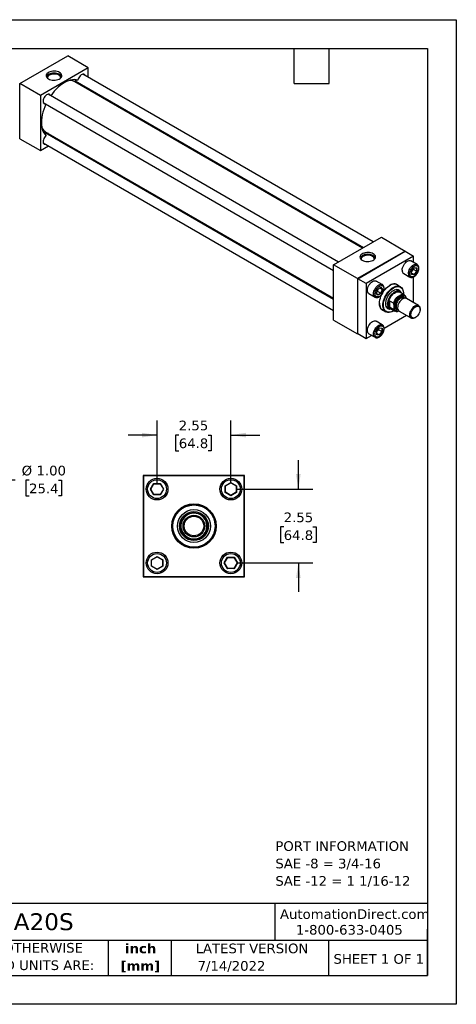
# Model space of a CAD drawing. Header units: inches. Extents: x 0 to 44, y 0 to 34.
# Tile 3 of 3: x 28.9 to 44, y 0 to 34. Entities that reach past the tile are written whole.
import ezdxf

# ---------------------------------------------------------------- set-up
doc = ezdxf.new("R2010")
doc.units = ezdxf.units.IN
doc.header["$LTSCALE"] = 4
doc.header["$MEASUREMENT"] = 0
doc.linetypes.add('SLD-Solid', pattern=[0])
doc.layers.add('DIMENSIONS', color=140, linetype='SLD-Solid', lineweight=25)
doc.layers.add('TEXT', color=140, linetype='SLD-Solid', lineweight=25)
doc.styles.add('SLDTEXTSTYLE0', font='VERDANA.TTF')
doc.styles.add('SLDTEXTSTYLE1', font='VERDANAB.TTF')
doc.dimstyles.new('SLDDIMSTYLE2', dxfattribs={"dimtxt": 0.339844, "dimasz": 0.52, "dimexe": 0, "dimexo": 0.0625, "dimgap": 0.084961, "dimtad": 0, "dimtih": 1, "dimtoh": 1, "dimrnd": 1e-09, "dimzin": 12, "dimdsep": 46, "dimtxsty": 'SLDTEXTSTYLE0', "dimsah": 1, "dimcen": 0.09, "dimadec": 0, "dimazin": 3, "dimtfac": 1, "dimtmove": 0, "dimatfit": 0, "dimfxl": 0, "dimfrac": 2, "dimtolj": 1, "dimtzin": 12, "dimarcsym": 0})
doc.dimstyles.new('SLDDIMSTYLE3', dxfattribs={"dimtxt": 0.339844, "dimasz": 0.52, "dimexe": 0, "dimexo": 0.0625, "dimgap": 0.084961, "dimtad": 0, "dimtih": 1, "dimtoh": 1, "dimrnd": 1e-09, "dimzin": 4, "dimdsep": 46, "dimtxsty": 'SLDTEXTSTYLE0', "dimsah": 1, "dimcen": 0.09, "dimadec": 0, "dimazin": 1, "dimtfac": 1, "dimtmove": 0, "dimatfit": 0, "dimfxl": 0, "dimfrac": 2, "dimtolj": 1, "dimtzin": 12, "dimarcsym": 0})

# ---------------------------------------------------------------- blocks, each defined once
blk = doc.blocks.new('SW_NOTE_0')
at = {"layer": 'TEXT', "color": 0, "char_height": 0.33333, "attachment_point": 1, "style": 'SLDTEXTSTYLE0'}
for s, insert in [('PORT INFORMATION', (0, 0.423)), ('SAE -8 = 3/4-16', (0, -0.179)), ('SAE -12 = 1 1/16-12', (0, -0.78))]:
    blk.add_mtext(s, dxfattribs=dict(at, insert=insert))
blk = doc.blocks.new('SW_NOTE_0_1')
at = {"layer": 'TEXT', "color": 0, "char_height": 0.3333, "attachment_point": 2, "style": 'SLDTEXTSTYLE1'}
for s, insert in [('inch', (0.5, 0.423)), ('[mm]', (0.489, -0.179))]:
    blk.add_mtext(s, dxfattribs=dict(at, insert=insert))
blk = doc.blocks.new('SW_NOTE_0_2')
at = {"layer": 'TEXT', "color": 0, "char_height": 0.33333, "attachment_point": 1, "style": 'SLDTEXTSTYLE0'}
for s, insert in [('UNLESS OTHERWISE ', (0, 0.423)), ('SPECIFIED UNITS ARE:', (0, -0.179))]:
    blk.add_mtext(s, dxfattribs=dict(at, insert=insert))
blk = doc.blocks.new('_D_3')
at = {"layer": 'DIMENSIONS'}
for p, q in [((28.75, 18.098), (27.75, 18.098)), ((27.75, 18.098), (27.75, 17.015)), ((29.235, 18.098), (29.121, 18.098)), ((29.121, 18.098), (29.121, 17.558)), ((30.245, 18.098), (30.359, 18.098)), ((30.359, 18.098), (30.359, 17.558)), ((29.121, 17.558), (29.235, 17.558)), ((30.359, 17.558), (30.245, 17.558)), ((23.165, 17.015), (25.801, 17.015)), ((26.041, 17.015), (28.25, 17.015)), ((23.165, 16.015), (25.801, 16.015)), ((26.041, 16.015), (28.25, 16.015)), ((27.75, 16.015), (27.75, 15.015))]:
    blk.add_line(p, q, dxfattribs=at)
for points in [[(27.75, 17.015), (27.83, 17.535), (27.67, 17.535)], [(27.75, 16.015), (27.67, 15.495), (27.83, 15.495)]]:
    blk.add_solid(points, dxfattribs=at)
at = {"layer": 'DIMENSIONS', "char_height": 0.3333, "attachment_point": 1, "style": 'SLDTEXTSTYLE0'}
for s, insert in [('%%c', (28.978, 18.598)), ('1.00', (29.491, 18.598)), ('25.4', (29.235, 17.981))]:
    blk.add_mtext(s, dxfattribs=dict(at, insert=insert))
blk = doc.blocks.new('_D_6')
at = {"layer": 'DIMENSIONS'}
for p, q in [((33.657, 17.99), (33.657, 20.156)), ((36.207, 17.99), (36.207, 20.156)), ((33.657, 19.656), (32.657, 19.656)), ((34.408, 19.656), (34.294, 19.656)), ((34.294, 19.656), (34.294, 19.116)), ((35.418, 19.656), (35.532, 19.656)), ((35.532, 19.656), (35.532, 19.116)), ((36.207, 19.656), (37.207, 19.656)), ((34.294, 19.116), (34.408, 19.116)), ((35.532, 19.116), (35.418, 19.116))]:
    blk.add_line(p, q, dxfattribs=at)
for points in [[(33.657, 19.656), (33.137, 19.736), (33.137, 19.576)], [(36.207, 19.656), (36.727, 19.576), (36.727, 19.736)]]:
    blk.add_solid(points, dxfattribs=at)
at = {"layer": 'DIMENSIONS', "char_height": 0.3333, "attachment_point": 1, "style": 'SLDTEXTSTYLE0'}
for s, insert in [('2.55', (34.408, 20.155)), ('64.8', (34.408, 19.539))]:
    blk.add_mtext(s, dxfattribs=dict(at, insert=insert))
blk = doc.blocks.new('_D_7')
at = {"layer": 'DIMENSIONS'}
for p, q in [((38.54, 17.79), (38.54, 18.79)), ((36.407, 17.79), (39.04, 17.79)), ((38.035, 16.484), (37.921, 16.484)), ((37.921, 16.484), (37.921, 15.944)), ((39.045, 16.484), (39.159, 16.484)), ((39.159, 16.484), (39.159, 15.944)), ((37.921, 15.944), (38.035, 15.944)), ((39.159, 15.944), (39.045, 15.944)), ((36.407, 15.24), (39.04, 15.24)), ((38.54, 15.24), (38.54, 14.24))]:
    blk.add_line(p, q, dxfattribs=at)
for points in [[(38.54, 17.79), (38.62, 18.31), (38.46, 18.31)], [(38.54, 15.24), (38.46, 14.72), (38.62, 14.72)]]:
    blk.add_solid(points, dxfattribs=at)
at = {"layer": 'DIMENSIONS', "char_height": 0.3333, "attachment_point": 1, "style": 'SLDTEXTSTYLE0'}
for s, insert in [('2.55', (38.035, 16.983)), ('64.8', (38.035, 16.367))]:
    blk.add_mtext(s, dxfattribs=dict(at, insert=insert))

msp = doc.modelspace()

# ---------------------------------------------------------------- linework, layer by layer
at = {"color": 7, "linetype": 'SLD-Solid'}
for p, q in [((0, 34), (44, 34)), ((44, 34), (44, 0)), ((44, 0), (0, 0))]:
    msp.add_line(p, q, dxfattribs=at)
for p, q in [((28.919, 31.794), (30.568, 32.747)), ((31.276, 32.338), (30.568, 32.747)), ((31.276, 32.338), (29.626, 31.386)), ((31.276, 32.014), (31.276, 32.338)), ((41.13, 26.325), (31.092, 32.12)), ((29.626, 31.386), (28.919, 31.794)), ((28.919, 29.889), (28.919, 31.794)), ((40.761, 26.112), (30.818, 31.852)), ((30.828, 31.887), (40.796, 26.133)), ((31.276, 31.588), (31.276, 31.629)), ((29.626, 31.386), (29.626, 29.481)), ((39.928, 25.631), (29.89, 31.426)), ((29.723, 31.137), (39.761, 25.342)), ((39.761, 24.339), (29.793, 30.094)), ((29.818, 30.12), (39.761, 24.38)), ((28.919, 29.889), (29.626, 29.481)), ((29.626, 29.481), (29.907, 29.643)), ((29.723, 29.749), (39.761, 23.954)), ((30.24, 29.835), (30.276, 29.856)), ((39.761, 25.535), (41.411, 26.487)), ((41.411, 26.487), (42.236, 26.011)), ((42.236, 26.011), (40.586, 25.059)), ((40.591, 25.056), (42.231, 26.003)), ((42.231, 26.003), (42.526, 25.833)), ((42.236, 26), (42.236, 26.011)), ((39.761, 23.63), (39.761, 25.535)), ((40.586, 25.059), (39.761, 25.535)), ((42.526, 25.833), (40.885, 24.886)), ((42.644, 25.547), (42.432, 25.67)), ((42.526, 25.615), (42.526, 25.833)), ((42.182, 25.237), (42.394, 25.114)), ((42.45, 25.326), (42.542, 25.44)), ((42.45, 25.202), (42.45, 25.326)), ((42.542, 25.194), (42.45, 25.202)), ((42.452, 25.326), (42.542, 25.438)), ((42.452, 25.206), (42.452, 25.326)), ((42.538, 25.201), (42.452, 25.252)), ((42.538, 25.201), (42.452, 25.209)), ((42.512, 25.401), (42.515, 25.376)), ((42.627, 25.311), (42.515, 25.376)), ((42.627, 25.311), (42.538, 25.201)), ((42.541, 25.437), (42.628, 25.429)), ((42.542, 25.44), (42.634, 25.432)), ((42.634, 25.309), (42.542, 25.194)), ((42.627, 25.429), (42.627, 25.311)), ((42.634, 25.432), (42.634, 25.309)), ((40.586, 25.059), (40.586, 23.153)), ((40.885, 24.886), (40.591, 25.056)), ((40.591, 23.162), (40.591, 25.056)), ((40.885, 24.886), (40.885, 22.992)), ((41.442, 24.853), (41.229, 24.976)), ((41.438, 24.855), (41.442, 24.853)), ((42.067, 24.78), (41.914, 24.869)), ((42.526, 24.227), (42.526, 25.12)), ((40.979, 24.543), (41.192, 24.42)), ((41.234, 24.562), (41.287, 24.699)), ((41.287, 24.486), (41.234, 24.562)), ((41.236, 24.564), (41.287, 24.698)), ((41.286, 24.493), (41.236, 24.565)), ((41.276, 24.617), (41.253, 24.608)), ((41.387, 24.553), (41.276, 24.617)), ((41.387, 24.553), (41.286, 24.494)), ((41.287, 24.699), (41.393, 24.76)), ((41.287, 24.697), (41.391, 24.757)), ((41.393, 24.548), (41.287, 24.486)), ((41.438, 24.684), (41.352, 24.735)), ((41.438, 24.684), (41.387, 24.553)), ((41.388, 24.756), (41.438, 24.684)), ((41.393, 24.76), (41.447, 24.685)), ((41.447, 24.685), (41.393, 24.548)), ((42.028, 24.611), (41.904, 24.683)), ((42.202, 24.498), (42.044, 24.589)), ((42.171, 24.541), (42.171, 24.552)), ((41.662, 24.117), (41.662, 24.248)), ((41.691, 24.295), (41.835, 24.212)), ((41.691, 24.295), (41.691, 24.07)), ((42.185, 24.391), (42.179, 24.394)), ((42.2, 24.382), (42.185, 24.391)), ((42.696, 24.129), (42.273, 24.373)), ((41.414, 24.003), (41.567, 23.915)), ((41.571, 24.105), (41.695, 24.033)), ((41.835, 23.987), (41.691, 24.07)), ((41.721, 24.031), (41.879, 23.939)), ((41.817, 23.94), (41.827, 23.945)), ((41.853, 24.046), (41.853, 24.132)), ((41.963, 24.008), (41.979, 23.999)), ((42.023, 23.94), (42.446, 23.696)), ((42.182, 23.849), (42.394, 23.726)), ((42.748, 23.993), (42.748, 24.015)), ((39.761, 23.63), (40.586, 23.153)), ((41.442, 23.465), (41.229, 23.588)), ((41.503, 23.348), (42.276, 23.794)), ((42.398, 23.724), (42.394, 23.726)), ((42.571, 23.708), (42.59, 23.719)), ((40.586, 23.153), (40.595, 23.159)), ((40.591, 23.162), (40.885, 22.992)), ((40.979, 23.155), (41.192, 23.032)), ((41.248, 23.243), (41.34, 23.358)), ((41.248, 23.12), (41.248, 23.243)), ((41.34, 23.112), (41.248, 23.12)), ((41.25, 23.244), (41.339, 23.356)), ((41.25, 23.124), (41.25, 23.244)), ((41.336, 23.119), (41.25, 23.17)), ((41.336, 23.119), (41.25, 23.127)), ((41.31, 23.319), (41.313, 23.294)), ((41.425, 23.229), (41.313, 23.294)), ((41.425, 23.229), (41.336, 23.119)), ((41.339, 23.355), (41.426, 23.347)), ((41.34, 23.358), (41.432, 23.35)), ((41.432, 23.227), (41.34, 23.112)), ((41.425, 23.347), (41.425, 23.229)), ((41.432, 23.35), (41.432, 23.227)), ((40.885, 22.992), (41.074, 23.1)), ((33.182, 18.265), (33.182, 14.765)), ((36.682, 18.265), (33.182, 18.265)), ((33.192, 18.255), (33.192, 14.775)), ((36.672, 18.255), (33.192, 18.255)), ((36.672, 14.775), (36.672, 18.255)), ((36.682, 14.765), (36.682, 18.265)), ((33.431, 17.79), (33.544, 17.986)), ((33.544, 17.595), (33.431, 17.79)), ((33.431, 17.79), (33.44, 17.79)), ((33.44, 17.79), (33.549, 17.978)), ((33.549, 17.603), (33.44, 17.79)), ((33.544, 17.986), (33.77, 17.986)), ((33.549, 17.978), (33.544, 17.986)), ((33.549, 17.978), (33.765, 17.978)), ((33.77, 17.986), (33.765, 17.978)), ((33.765, 17.978), (33.874, 17.79)), ((33.874, 17.79), (33.765, 17.603)), ((33.77, 17.986), (33.883, 17.79)), ((33.883, 17.79), (33.77, 17.595)), ((33.883, 17.79), (33.874, 17.79)), ((36.011, 17.903), (36.207, 18.016)), ((36.011, 17.677), (36.011, 17.903)), ((36.011, 17.903), (36.019, 17.899)), ((36.011, 17.677), (36.019, 17.682)), ((36.019, 17.899), (36.207, 18.007)), ((36.019, 17.682), (36.019, 17.899)), ((36.207, 17.574), (36.019, 17.682)), ((36.207, 18.016), (36.402, 17.903)), ((36.207, 18.016), (36.207, 18.007)), ((36.207, 18.007), (36.394, 17.899)), ((36.394, 17.682), (36.207, 17.574)), ((36.394, 17.899), (36.402, 17.903)), ((36.394, 17.899), (36.394, 17.682)), ((36.402, 17.677), (36.394, 17.682)), ((36.402, 17.903), (36.402, 17.677)), ((33.544, 17.595), (33.549, 17.603)), ((33.77, 17.595), (33.544, 17.595)), ((33.765, 17.603), (33.549, 17.603)), ((33.77, 17.595), (33.765, 17.603)), ((36.207, 17.564), (36.011, 17.677)), ((36.402, 17.677), (36.207, 17.564)), ((36.207, 17.564), (36.207, 17.574)), ((34.463, 16.395), (34.463, 16.636)), ((34.494, 16.436), (34.494, 16.594)), ((35.369, 16.594), (35.369, 16.436)), ((35.401, 16.636), (35.401, 16.395)), ((33.461, 15.353), (33.657, 15.466)), ((33.461, 15.127), (33.461, 15.353)), ((33.461, 15.353), (33.469, 15.349)), ((33.469, 15.349), (33.657, 15.457)), ((33.469, 15.132), (33.469, 15.349)), ((33.657, 15.466), (33.852, 15.353)), ((33.657, 15.466), (33.657, 15.457)), ((33.657, 15.457), (33.844, 15.349)), ((33.852, 15.353), (33.844, 15.349)), ((33.844, 15.349), (33.844, 15.132)), ((33.852, 15.353), (33.852, 15.127)), ((35.981, 15.24), (36.094, 15.436)), ((35.99, 15.24), (36.099, 15.428)), ((36.094, 15.436), (36.32, 15.436)), ((36.094, 15.436), (36.099, 15.428)), ((36.099, 15.428), (36.315, 15.428)), ((36.32, 15.436), (36.315, 15.428)), ((36.315, 15.428), (36.424, 15.24)), ((36.32, 15.436), (36.433, 15.24)), ((33.469, 15.132), (33.461, 15.127)), ((33.657, 15.014), (33.461, 15.127)), ((33.657, 15.024), (33.469, 15.132)), ((33.844, 15.132), (33.657, 15.024)), ((33.852, 15.127), (33.657, 15.014)), ((33.657, 15.014), (33.657, 15.024)), ((33.852, 15.127), (33.844, 15.132)), ((36.094, 15.045), (35.981, 15.24)), ((35.981, 15.24), (35.99, 15.24)), ((36.099, 15.053), (35.99, 15.24)), ((36.094, 15.045), (36.099, 15.053)), ((36.32, 15.045), (36.094, 15.045)), ((36.315, 15.053), (36.099, 15.053)), ((36.424, 15.24), (36.315, 15.053)), ((36.315, 15.053), (36.32, 15.045)), ((36.433, 15.24), (36.32, 15.045)), ((36.433, 15.24), (36.424, 15.24)), ((33.182, 14.765), (36.682, 14.765)), ((33.192, 14.775), (36.672, 14.775))]:
    msp.add_line(p, q)
at = {"flags": 128}
for points in [[(30.288, 32.177), (30.25, 32.195), (30.206, 32.209), (30.159, 32.218), (30.11, 32.222), (30.06, 32.221), (30.011, 32.214), (29.966, 32.203), (29.924, 32.186), (29.889, 32.166), (29.861, 32.142), (29.841, 32.116), (29.829, 32.088), (29.827, 32.059), (29.834, 32.031), (29.85, 32.003), (29.874, 31.978), (29.906, 31.956), (29.944, 31.938), (29.988, 31.924), (30.035, 31.914), (30.085, 31.91), (30.134, 31.912), (30.183, 31.918), (30.229, 31.93), (30.27, 31.946), (30.305, 31.967), (30.333, 31.99), (30.353, 32.017), (30.365, 32.045), (30.367, 32.073), (30.36, 32.102), (30.344, 32.129), (30.32, 32.154), (30.288, 32.177)], [(30.276, 32.115), (30.237, 32.133), (30.194, 32.147), (30.146, 32.155), (30.097, 32.158), (30.048, 32.155), (30, 32.147), (29.957, 32.133), (29.919, 32.115), (29.887, 32.093), (29.864, 32.068), (29.849, 32.04), (29.845, 32.012), (29.845, 32.01)], [(30.259, 32.086), (30.223, 32.103), (30.182, 32.116), (30.137, 32.123), (30.091, 32.125), (30.045, 32.122), (30.001, 32.113), (29.961, 32.099), (29.927, 32.082), (29.9, 32.06), (29.88, 32.036), (29.87, 32.01), (29.869, 31.983)], [(31.178, 32.07), (31.178, 32.071), (31.165, 32.096), (31.145, 32.113), (31.121, 32.121), (31.093, 32.12), (31.063, 32.11), (31.032, 32.091), (31.002, 32.064), (30.975, 32.031), (30.952, 31.994), (30.935, 31.955), (30.923, 31.915)], [(30.923, 31.915), (30.863, 31.927), (30.8, 31.931), (30.734, 31.926), (30.665, 31.913), (30.595, 31.891), (30.523, 31.861), (30.451, 31.823), (30.378, 31.778), (30.307, 31.725), (30.236, 31.665), (30.168, 31.599), (30.101, 31.528), (30.038, 31.451), (29.981, 31.373)], [(31.202, 31.631), (31.189, 31.663), (31.18, 31.684)], [(29.976, 31.376), (29.967, 31.396), (29.949, 31.415), (29.926, 31.426), (29.899, 31.427), (29.869, 31.419), (29.838, 31.403), (29.808, 31.378), (29.78, 31.347), (29.756, 31.311), (29.737, 31.272), (29.724, 31.232), (29.717, 31.193), (29.718, 31.158), (29.727, 31.129), (29.741, 31.106), (29.762, 31.091), (29.787, 31.086), (29.809, 31.088)], [(29.814, 31.085), (29.776, 30.997), (29.741, 30.903), (29.712, 30.81), (29.689, 30.718), (29.673, 30.627), (29.663, 30.538), (29.659, 30.453), (29.663, 30.371), (29.673, 30.294), (29.689, 30.222), (29.712, 30.156), (29.741, 30.096), (29.776, 30.043), (29.816, 29.997)], [(29.816, 29.997), (29.787, 29.968), (29.762, 29.933), (29.741, 29.894), (29.727, 29.855), (29.718, 29.815), (29.717, 29.779), (29.724, 29.748), (29.737, 29.723), (29.756, 29.706), (29.78, 29.698), (29.808, 29.699), (29.809, 29.699)], [(30.145, 29.89), (30.168, 29.893), (30.202, 29.899)], [(41.131, 25.917), (41.092, 25.936), (41.049, 25.95), (41.001, 25.959), (40.952, 25.963), (40.902, 25.962), (40.854, 25.955), (40.808, 25.943), (40.767, 25.927), (40.732, 25.907), (40.703, 25.883), (40.683, 25.857), (40.672, 25.829), (40.669, 25.8), (40.676, 25.771), (40.692, 25.744), (40.716, 25.719), (40.748, 25.697), (40.787, 25.678), (40.83, 25.664), (40.878, 25.655), (40.927, 25.651), (40.977, 25.653), (41.025, 25.659), (41.071, 25.671), (41.112, 25.687), (41.147, 25.707), (41.176, 25.731), (41.196, 25.757), (41.207, 25.786), (41.21, 25.814), (41.203, 25.843), (41.187, 25.87), (41.163, 25.895), (41.131, 25.917)], [(41.118, 25.856), (41.08, 25.874), (41.036, 25.887), (40.989, 25.896), (40.939, 25.898), (40.89, 25.896), (40.843, 25.887), (40.799, 25.874), (40.761, 25.856), (40.73, 25.834), (40.706, 25.808), (40.692, 25.781), (40.687, 25.753), (40.687, 25.751)], [(41.102, 25.827), (41.066, 25.844), (41.024, 25.856), (40.98, 25.864), (40.934, 25.866), (40.888, 25.862), (40.844, 25.854), (40.804, 25.84), (40.769, 25.822), (40.742, 25.801), (40.723, 25.776), (40.712, 25.75), (40.711, 25.724)], [(42.13, 25.351), (42.133, 25.393), (42.143, 25.437), (42.16, 25.482), (42.182, 25.525), (42.208, 25.566), (42.239, 25.603), (42.272, 25.634), (42.307, 25.657), (42.341, 25.673), (42.374, 25.681), (42.405, 25.68), (42.432, 25.67)], [(42.342, 25.229), (42.345, 25.271), (42.355, 25.315), (42.372, 25.359), (42.394, 25.403), (42.42, 25.444), (42.451, 25.48), (42.484, 25.511), (42.519, 25.535), (42.553, 25.551), (42.586, 25.558), (42.617, 25.557), (42.641, 25.549)], [(40.979, 24.543), (40.979, 24.543), (40.957, 24.561), (40.941, 24.587), (40.931, 24.619), (40.928, 24.657), (40.931, 24.699), (40.941, 24.743), (40.957, 24.788), (40.979, 24.832), (41.006, 24.872), (41.037, 24.909), (41.07, 24.94), (41.104, 24.963), (41.139, 24.979), (41.172, 24.987), (41.203, 24.986), (41.229, 24.976)], [(41.192, 24.42), (41.192, 24.42), (41.17, 24.439), (41.153, 24.464), (41.143, 24.497), (41.14, 24.535), (41.143, 24.577), (41.153, 24.621), (41.17, 24.665), (41.192, 24.709), (41.218, 24.75), (41.249, 24.786), (41.282, 24.817), (41.317, 24.841), (41.351, 24.857), (41.384, 24.865), (41.415, 24.863), (41.438, 24.855)], [(41.476, 24.603), (41.497, 24.633), (41.539, 24.687), (41.584, 24.736), (41.632, 24.779), (41.681, 24.815), (41.73, 24.843), (41.779, 24.864), (41.827, 24.876), (41.872, 24.879), (41.914, 24.874), (41.952, 24.86), (41.986, 24.838), (42.01, 24.813)], [(41.987, 24.827), (41.962, 24.847), (41.926, 24.865), (41.886, 24.874), (41.843, 24.875), (41.797, 24.868), (41.749, 24.852), (41.701, 24.827), (41.701, 24.827)], [(42.394, 25.114), (42.394, 25.114), (42.391, 25.116)], [(41.511, 23.948), (41.497, 23.95), (41.459, 23.964), (41.425, 23.987), (41.396, 24.017), (41.374, 24.054), (41.357, 24.098), (41.347, 24.148), (41.344, 24.203), (41.347, 24.262), (41.357, 24.324), (41.374, 24.387), (41.396, 24.451), (41.425, 24.514), (41.434, 24.531)], [(41.817, 23.94), (41.769, 23.916), (41.722, 23.9), (41.676, 23.892), (41.634, 23.893), (41.594, 23.903), (41.559, 23.92), (41.529, 23.946), (41.504, 23.979), (41.484, 24.019), (41.471, 24.065), (41.465, 24.116), (41.465, 24.172), (41.471, 24.231), (41.484, 24.292), (41.504, 24.354), (41.529, 24.416), (41.559, 24.477), (41.594, 24.536), (41.634, 24.59), (41.676, 24.641), (41.722, 24.686), (41.769, 24.724), (41.817, 24.756), (41.865, 24.78), (41.913, 24.796), (41.958, 24.803), (42.001, 24.802), (42.04, 24.793), (42.075, 24.775), (42.106, 24.75), (42.131, 24.717), (42.15, 24.677), (42.163, 24.63), (42.17, 24.579), (42.171, 24.552)], [(41.847, 23.958), (41.803, 23.932), (41.755, 23.913), (41.709, 23.901), (41.665, 23.898), (41.625, 23.904), (41.588, 23.919), (41.556, 23.941), (41.529, 23.972), (41.508, 24.009), (41.493, 24.054), (41.485, 24.103), (41.483, 24.158), (41.488, 24.216), (41.5, 24.276), (41.518, 24.338), (41.542, 24.4), (41.571, 24.46), (41.606, 24.519), (41.644, 24.574), (41.687, 24.624), (41.732, 24.669), (41.779, 24.708), (41.827, 24.739), (41.827, 24.739)], [(41.764, 24.006), (41.744, 24.001), (41.705, 23.997), (41.669, 24.002), (41.637, 24.015), (41.61, 24.036), (41.588, 24.064), (41.572, 24.1), (41.562, 24.141), (41.559, 24.188), (41.562, 24.238), (41.572, 24.291), (41.588, 24.345), (41.61, 24.399), (41.637, 24.452), (41.669, 24.501), (41.705, 24.547), (41.744, 24.588), (41.785, 24.623), (41.827, 24.651), (41.869, 24.672), (41.909, 24.684), (41.948, 24.688), (41.984, 24.683), (42.016, 24.67), (42.043, 24.649), (42.065, 24.62), (42.081, 24.585), (42.087, 24.565)], [(41.626, 24.186), (41.629, 24.234), (41.64, 24.284), (41.656, 24.336), (41.678, 24.387), (41.706, 24.436), (41.738, 24.482), (41.774, 24.524), (41.812, 24.559), (41.852, 24.588), (41.892, 24.609), (41.931, 24.622), (41.968, 24.626), (42.002, 24.622), (42.032, 24.609), (42.057, 24.587), (42.066, 24.576)], [(41.662, 24.248), (41.675, 24.299), (41.695, 24.351), (41.72, 24.402), (41.751, 24.449), (41.785, 24.492), (41.823, 24.53), (41.862, 24.561), (41.903, 24.584), (41.942, 24.599), (41.98, 24.605), (42.014, 24.601), (42.044, 24.589)], [(41.827, 24.739), (41.875, 24.763), (41.921, 24.779), (41.967, 24.786), (42.009, 24.784), (42.048, 24.774), (42.082, 24.756), (42.112, 24.729), (42.136, 24.695), (42.154, 24.654), (42.165, 24.607), (42.17, 24.555), (42.17, 24.517)], [(41.835, 24.212), (41.854, 24.263), (41.88, 24.313), (41.91, 24.36), (41.945, 24.402), (41.982, 24.439), (42.021, 24.47), (42.061, 24.493), (42.1, 24.507), (42.137, 24.513), (42.171, 24.51), (42.201, 24.499), (42.227, 24.478), (42.247, 24.45)], [(42.009, 24.622), (42.006, 24.66), (42.004, 24.673)], [(41.344, 24.209), (41.345, 24.181), (41.351, 24.129), (41.364, 24.083), (41.384, 24.042), (41.409, 24.009), (41.44, 23.983), (41.475, 23.965), (41.488, 23.961)], [(41.744, 24.018), (41.738, 24.019), (41.706, 24.028), (41.678, 24.045), (41.656, 24.07), (41.64, 24.103), (41.629, 24.142), (41.626, 24.186)], [(41.853, 24.132), (41.863, 24.181), (41.881, 24.231), (41.904, 24.281), (41.933, 24.328), (41.966, 24.37), (42.002, 24.407), (42.04, 24.438), (42.079, 24.46), (42.117, 24.474), (42.153, 24.479), (42.186, 24.474), (42.215, 24.46), (42.238, 24.438), (42.255, 24.407), (42.264, 24.378)], [(42.179, 24.394), (42.179, 24.394), (42.152, 24.401), (42.122, 24.399), (42.09, 24.389), (42.058, 24.37), (42.026, 24.343), (41.996, 24.311), (41.969, 24.273), (41.947, 24.233), (41.931, 24.19), (41.921, 24.149), (41.918, 24.109)], [(42.273, 24.373), (42.246, 24.383), (42.215, 24.385), (42.182, 24.377), (42.148, 24.361), (42.113, 24.337), (42.08, 24.307), (42.049, 24.27), (42.023, 24.229), (42.001, 24.186), (41.984, 24.141), (41.974, 24.097), (41.971, 24.055)], [(42.394, 23.811), (42.398, 23.852), (42.408, 23.896), (42.424, 23.941), (42.446, 23.985), (42.473, 24.026), (42.503, 24.062), (42.537, 24.093), (42.571, 24.117), (42.606, 24.133), (42.639, 24.14), (42.669, 24.139), (42.696, 24.129), (42.718, 24.111), (42.734, 24.085), (42.744, 24.052), (42.748, 24.015), (42.748, 24.015)], [(41.629, 24.024), (41.641, 24.029), (41.675, 24.045)], [(42.182, 23.849), (42.182, 23.849), (42.178, 23.851)], [(42.571, 23.708), (42.571, 23.708), (42.537, 23.692), (42.503, 23.685), (42.473, 23.686), (42.446, 23.696), (42.424, 23.714), (42.408, 23.74), (42.398, 23.773), (42.394, 23.811)], [(42.59, 24.085), (42.623, 24.1), (42.654, 24.106), (42.683, 24.103), (42.707, 24.092), (42.727, 24.072), (42.74, 24.045), (42.747, 24.012), (42.747, 23.974), (42.74, 23.932), (42.727, 23.89), (42.707, 23.847), (42.683, 23.808), (42.654, 23.772), (42.623, 23.742), (42.59, 23.719), (42.557, 23.704), (42.525, 23.698), (42.497, 23.7), (42.472, 23.712), (42.453, 23.731), (42.439, 23.759), (42.432, 23.792), (42.432, 23.83), (42.439, 23.871), (42.453, 23.914), (42.472, 23.956), (42.497, 23.996), (42.525, 24.032), (42.557, 24.062), (42.59, 24.085)], [(40.979, 23.155), (40.979, 23.155), (40.957, 23.173), (40.941, 23.199), (40.931, 23.231), (40.928, 23.269), (40.931, 23.311), (40.941, 23.355), (40.957, 23.4), (40.979, 23.443), (41.006, 23.484), (41.037, 23.521), (41.07, 23.552), (41.104, 23.575), (41.139, 23.591), (41.172, 23.599), (41.203, 23.598), (41.229, 23.588)], [(41.194, 23.031), (41.192, 23.032), (41.17, 23.05), (41.153, 23.076), (41.143, 23.109), (41.14, 23.147), (41.143, 23.188), (41.153, 23.233), (41.17, 23.277), (41.192, 23.321), (41.218, 23.362), (41.249, 23.398), (41.282, 23.429), (41.317, 23.453), (41.351, 23.469), (41.384, 23.476), (41.415, 23.475), (41.442, 23.465)], [(41.442, 23.465), (41.442, 23.465), (41.445, 23.463)], [(42.394, 23.726), (42.394, 23.726), (42.39, 23.728)]]:
    msp.add_lwpolyline(points, dxfattribs=at)
for centre, radius in [((33.657, 17.79), 0.375), ((36.207, 17.79), 0.375), ((34.932, 16.515), 0.767), ((34.932, 16.515), 0.757), ((34.932, 16.515), 0.749), ((34.932, 16.515), 0.73), ((34.932, 16.515), 0.567), ((34.932, 16.515), 0.5), ((34.932, 16.515), 0.5), ((34.932, 16.515), 0.375), ((34.932, 16.515), 0.336), ((33.657, 15.24), 0.375), ((36.207, 15.24), 0.375)]:
    msp.add_circle(centre, radius)
for centre, radius, start, end in [((30.217, 31.986), 0.109, 358.401, 67.0468), ((30.226, 32.001), 0.124, 4.2216, 66.3757), ((30.637, 31.53), 0.37, 60.7619, 93.2664), ((30.646, 31.554), 0.354, 46.1776, 89.4619), ((30.853, 31.936), 0.0712, 240.8955, 280.0181), ((30.008, 30.438), 0.371, 206.781, 239.2014), ((29.991, 30.419), 0.356, 210.6165, 253.7547), ((29.763, 30.048), 0.0712, 19.9836, 59.2827), ((41.068, 25.742), 0.124, 4.2216, 66.3757), ((41.059, 25.727), 0.109, 358.401, 67.0468), ((42.252, 25.338), 0.123, 173.7012, 234.9867), ((42.469, 25.217), 0.127, 174.5586, 232.2749), ((41.888, 24.556), 0.164, 14.7008, 48.6928), ((41.956, 24.182), 0.302, 167.446, 192.554), ((41.673, 24.182), 0.164, 251.3113, 285.3058), ((41.789, 24.141), 0.13, 190.9013, 238.4249), ((41.948, 24.055), 0.132, 211.184, 302.1029), ((41.971, 24.056), 0.118, 184.7374, 291.7492), ((42.027, 24.098), 0.11, 174.0137, 234.6741), ((42.09, 24.04), 0.12, 172.7442, 235.9436), ((34.932, 16.515), 0.484, 25.321, 154.679), ((34.932, 16.515), 0.445, 10.2745, 169.7255), ((34.932, 16.515), 0.484, 165.579, 194.421), ((34.932, 16.515), 0.445, 190.2745, 349.7255), ((34.932, 16.515), 0.484, 345.579, 14.421), ((34.932, 16.515), 0.484, 205.321, 334.679)]:
    msp.add_arc(centre, radius, start, end)
for centre, major_axis, ratio, start_param, end_param in [((42.446, 25.328), (0.00532, -0.00187), 0.218224, 5.57449, 6.206482), ((42.446, 25.205), (0.0045, 0.00411), 0.697843, 4.929575, 5.714973), ((42.538, 25.196), (-0.00227, 0.00533), 0.565779, 4.067474, 5.63827), ((42.538, 25.442), (-0.00227, 0.00533), 0.565779, 3.435482, 4.067474), ((42.631, 25.311), (0.00532, -0.00187), 0.218224, 4.003694, 5.57449), ((42.631, 25.434), (0.0045, 0.00411), 0.697843, 3.709805, 4.929575), ((41.23, 24.564), (0.00575, 0.0007), 0.565702, 5.357412, 5.989383), ((41.283, 24.488), (0.00131, 0.00595), 0.697855, 4.495341, 5.714916), ((41.283, 24.701), (0.00428, -0.00367), 0.218355, 0.076754, 0.708725), ((41.39, 24.55), (0.00428, -0.00367), 0.218355, 0.708725, 2.279522), ((41.39, 24.763), (0.00131, 0.00595), 0.697855, 3.709862, 4.495341), ((41.443, 24.687), (0.00575, 0.0007), 0.565702, 3.786616, 5.357412), ((41.244, 23.246), (0.00532, -0.00187), 0.218224, 5.57449, 6.206482), ((41.244, 23.123), (0.0045, 0.00411), 0.697843, 4.929575, 5.714973), ((41.336, 23.36), (-0.00227, 0.00533), 0.565779, 3.435482, 4.067474), ((41.429, 23.229), (0.00532, -0.00187), 0.218224, 4.003694, 5.57449), ((41.429, 23.352), (0.0045, 0.00411), 0.697843, 3.709805, 4.929575), ((41.336, 23.114), (-0.00227, 0.00533), 0.565779, 4.067474, 5.63827)]:
    msp.add_ellipse(centre, major_axis=major_axis, ratio=ratio, start_param=start_param, end_param=end_param)
for points, knots in [([(30.923, 31.915), (30.909, 31.912), (30.879, 31.907), (30.846, 31.897), (30.824, 31.887), (30.816, 31.876), (30.822, 31.866), (30.838, 31.857), (30.865, 31.848), (30.891, 31.842), (30.909, 31.839), (30.912, 31.839)], [0, 0, 0, 0, 0.174828, 0.349283, 0.482303, 0.616357, 0.697021, 0.778126, 0.852601, 0.972737, 1, 1, 1, 1]), ([(29.878, 30.045), (29.876, 30.046), (29.865, 30.061), (29.845, 30.081), (29.822, 30.101), (29.808, 30.109), (29.796, 30.11), (29.79, 30.096), (29.793, 30.073), (29.802, 30.038), (29.81, 30.016), (29.816, 29.997)], [0, 0, 0, 0, 0.014949, 0.148793, 0.22933, 0.310307, 0.384665, 0.504611, 0.720742, 0.771217, 1, 1, 1, 1]), ([(42.542, 25.494), (42.583, 25.518), (42.622, 25.521), (42.679, 25.488), (42.695, 25.453), (42.695, 25.359), (42.679, 25.304), (42.622, 25.205), (42.583, 25.164), (42.542, 25.14)], [0, 0, 0, 0, 0.25, 0.25, 0.5, 0.5, 0.75, 0.75, 1, 1, 1, 1]), ([(42.656, 25.252), (42.663, 25.265), (42.673, 25.284), (42.685, 25.313), (42.693, 25.338), (42.7, 25.367), (42.705, 25.396), (42.706, 25.426), (42.703, 25.455), (42.696, 25.482), (42.685, 25.507), (42.668, 25.529), (42.653, 25.543), (42.643, 25.547), (42.64, 25.548)], [0, 0, 0, 0, 0.118793, 0.167018, 0.246349, 0.327571, 0.413686, 0.50253, 0.593495, 0.686081, 0.780027, 0.875624, 0.974478, 1, 1, 1, 1]), ([(42.542, 25.14), (42.502, 25.117), (42.463, 25.113), (42.405, 25.146), (42.389, 25.182), (42.389, 25.276), (42.405, 25.33), (42.463, 25.43), (42.502, 25.471), (42.542, 25.494)], [0, 0, 0, 0, 0.25, 0.25, 0.5, 0.5, 0.75, 0.75, 1, 1, 1, 1]), ([(42.39, 25.117), (42.39, 25.117), (42.398, 25.11), (42.417, 25.104), (42.446, 25.098), (42.476, 25.101), (42.506, 25.11), (42.536, 25.124), (42.565, 25.144), (42.59, 25.166), (42.611, 25.189), (42.629, 25.211), (42.644, 25.231), (42.653, 25.246), (42.656, 25.252)], [0, 0, 0, 0, 0.002851, 0.108365, 0.210505, 0.314683, 0.419038, 0.521014, 0.618473, 0.724305, 0.802786, 0.869228, 0.949396, 1, 1, 1, 1]), ([(42.515, 25.376), (42.494, 25.359), (42.469, 25.339), (42.454, 25.312), (42.452, 25.308)], [0, 0, 0, 0, 0.821628, 1, 1, 1, 1]), ([(41.187, 24.535), (41.187, 24.582), (41.203, 24.636), (41.261, 24.736), (41.3, 24.777), (41.381, 24.824), (41.42, 24.827), (41.477, 24.794), (41.493, 24.759), (41.493, 24.712)], [0, 0, 0, 0, 0.25, 0.25, 0.5, 0.5, 0.75, 0.75, 1, 1, 1, 1]), ([(41.454, 24.558), (41.461, 24.571), (41.471, 24.59), (41.483, 24.619), (41.491, 24.644), (41.498, 24.673), (41.503, 24.703), (41.504, 24.732), (41.501, 24.761), (41.494, 24.788), (41.483, 24.813), (41.466, 24.835), (41.451, 24.849), (41.439, 24.854), (41.436, 24.855)], [0, 0, 0, 0, 0.117886, 0.165744, 0.244469, 0.325071, 0.410529, 0.498695, 0.588966, 0.680845, 0.774074, 0.868942, 0.967041, 1, 1, 1, 1]), ([(41.493, 24.712), (41.493, 24.665), (41.477, 24.61), (41.42, 24.511), (41.381, 24.47), (41.3, 24.423), (41.261, 24.419), (41.203, 24.452), (41.187, 24.488), (41.187, 24.535)], [0, 0, 0, 0, 0.25, 0.25, 0.5, 0.5, 0.75, 0.75, 1, 1, 1, 1]), ([(41.192, 24.42), (41.2, 24.417), (41.216, 24.409), (41.244, 24.405), (41.274, 24.407), (41.304, 24.416), (41.334, 24.43), (41.362, 24.45), (41.388, 24.472), (41.409, 24.495), (41.427, 24.517), (41.442, 24.538), (41.45, 24.552), (41.454, 24.558)], [0, 0, 0, 0, 0.091448, 0.195527, 0.301681, 0.408015, 0.511926, 0.611234, 0.719074, 0.799044, 0.866747, 0.948436, 1, 1, 1, 1]), ([(41.305, 24.707), (41.3, 24.699), (41.284, 24.673), (41.279, 24.64), (41.276, 24.617)], [0, 0, 0, 0, 0.298773, 1, 1, 1, 1]), ([(41.662, 24.248), (41.663, 24.253), (41.664, 24.258), (41.667, 24.268), (41.669, 24.273), (41.673, 24.283), (41.676, 24.287), (41.681, 24.293), (41.682, 24.294), (41.687, 24.296), (41.689, 24.296), (41.691, 24.295)], [0, 0, 0, 0, 0.25, 0.25, 0.5, 0.5, 0.75, 0.75, 0.875, 0.875, 1, 1, 1, 1]), ([(42.213, 24.381), (42.21, 24.387), (42.202, 24.403), (42.181, 24.419), (42.154, 24.429), (42.114, 24.43), (42.059, 24.411), (42.005, 24.367), (41.965, 24.32), (41.937, 24.278), (41.915, 24.234), (41.894, 24.176), (41.89, 24.135), (41.888, 24.109)], [0, 0, 0, 0, 0.050603, 0.1272, 0.203796, 0.278801, 0.418133, 0.557465, 0.63247, 0.709067, 0.785663, 0.860668, 1, 1, 1, 1]), ([(41.691, 24.07), (41.689, 24.071), (41.687, 24.073), (41.682, 24.077), (41.681, 24.079), (41.676, 24.085), (41.673, 24.089), (41.669, 24.097), (41.667, 24.101), (41.664, 24.109), (41.663, 24.113), (41.662, 24.117)], [0, 0, 0, 0, 0.125, 0.125, 0.25, 0.25, 0.5, 0.5, 0.75, 0.75, 1, 1, 1, 1]), ([(41.888, 24.109), (41.89, 24.086), (41.894, 24.049), (41.915, 24.016), (41.937, 23.997), (41.961, 23.987), (41.977, 23.988), (41.983, 23.988)], [0, 0, 0, 0, 0.338985, 0.521466, 0.70782, 0.894174, 1, 1, 1, 1]), ([(41.454, 23.17), (41.461, 23.183), (41.471, 23.202), (41.483, 23.231), (41.491, 23.256), (41.498, 23.285), (41.503, 23.314), (41.504, 23.344), (41.501, 23.373), (41.494, 23.4), (41.483, 23.425), (41.467, 23.447), (41.453, 23.458), (41.445, 23.463)], [0, 0, 0, 0, 0.1222632, 0.1718977, 0.2535454, 0.3371402, 0.4257713, 0.5172107, 0.6108334, 0.7061236, 0.8028144, 0.9012042, 1, 1, 1, 1]), ([(41.34, 23.058), (41.3, 23.035), (41.261, 23.031), (41.203, 23.064), (41.187, 23.1), (41.187, 23.194), (41.203, 23.248), (41.261, 23.347), (41.3, 23.389), (41.34, 23.412)], [0, 0, 0, 0, 0.25, 0.25, 0.5, 0.5, 0.75, 0.75, 1, 1, 1, 1]), ([(41.195, 23.031), (41.202, 23.028), (41.217, 23.02), (41.244, 23.017), (41.274, 23.019), (41.304, 23.028), (41.334, 23.042), (41.362, 23.062), (41.388, 23.084), (41.409, 23.107), (41.427, 23.129), (41.442, 23.149), (41.45, 23.164), (41.454, 23.17)], [0, 0, 0, 0, 0.0824214, 0.187534, 0.294743, 0.4021339, 0.5070771, 0.6073719, 0.716283, 0.7970473, 0.8654228, 0.9479232, 1, 1, 1, 1]), ([(41.313, 23.294), (41.292, 23.277), (41.267, 23.257), (41.252, 23.23), (41.25, 23.226)], [0, 0, 0, 0, 0.821628, 1, 1, 1, 1]), ([(41.34, 23.412), (41.381, 23.436), (41.42, 23.439), (41.477, 23.406), (41.493, 23.371), (41.493, 23.277), (41.477, 23.222), (41.42, 23.123), (41.381, 23.082), (41.34, 23.058)], [0, 0, 0, 0, 0.25, 0.25, 0.5, 0.5, 0.75, 0.75, 1, 1, 1, 1]), ([(33.332, 17.79), (33.332, 17.876), (33.366, 17.959), (33.488, 18.081), (33.571, 18.115), (33.743, 18.115), (33.826, 18.081), (33.948, 17.959), (33.982, 17.876), (33.982, 17.79)], [0, 0, 0, 0, 0.25, 0.25, 0.5, 0.5, 0.75, 0.75, 1, 1, 1, 1]), ([(36.207, 17.465), (36.121, 17.465), (36.038, 17.499), (35.916, 17.621), (35.882, 17.704), (35.882, 17.876), (35.916, 17.959), (36.038, 18.081), (36.121, 18.115), (36.207, 18.115)], [0, 0, 0, 0, 0.25, 0.25, 0.5, 0.5, 0.75, 0.75, 1, 1, 1, 1]), ([(36.207, 18.115), (36.293, 18.115), (36.376, 18.081), (36.498, 17.959), (36.532, 17.876), (36.532, 17.704), (36.498, 17.621), (36.376, 17.499), (36.293, 17.465), (36.207, 17.465)], [0, 0, 0, 0, 0.25, 0.25, 0.5, 0.5, 0.75, 0.75, 1, 1, 1, 1]), ([(33.982, 17.79), (33.982, 17.704), (33.948, 17.621), (33.826, 17.499), (33.743, 17.465), (33.571, 17.465), (33.488, 17.499), (33.366, 17.621), (33.332, 17.704), (33.332, 17.79)], [0, 0, 0, 0, 0.25, 0.25, 0.5, 0.5, 0.75, 0.75, 1, 1, 1, 1]), ([(34.463, 16.636), (34.465, 16.644), (34.468, 16.652), (34.473, 16.669), (34.476, 16.677), (34.482, 16.693), (34.485, 16.701), (34.489, 16.711), (34.491, 16.715), (34.493, 16.72), (34.494, 16.722), (34.494, 16.722)], [0, 0, 0, 0, 0.25, 0.25, 0.5, 0.5, 0.75, 0.75, 0.875, 0.875, 1, 1, 1, 1]), ([(35.369, 16.722), (35.369, 16.722), (35.37, 16.72), (35.373, 16.715), (35.375, 16.711), (35.379, 16.701), (35.382, 16.693), (35.388, 16.677), (35.391, 16.669), (35.396, 16.652), (35.399, 16.644), (35.401, 16.636)], [0, 0, 0, 0, 0.125, 0.125, 0.25, 0.25, 0.5, 0.5, 0.75, 0.75, 1, 1, 1, 1]), ([(34.494, 16.308), (34.494, 16.308), (34.493, 16.31), (34.491, 16.316), (34.489, 16.319), (34.485, 16.33), (34.482, 16.338), (34.476, 16.353), (34.473, 16.362), (34.468, 16.378), (34.465, 16.386), (34.463, 16.395)], [0, 0, 0, 0, 0.125, 0.125, 0.25, 0.25, 0.5, 0.5, 0.75, 0.75, 1, 1, 1, 1]), ([(35.401, 16.395), (35.399, 16.386), (35.396, 16.378), (35.391, 16.362), (35.388, 16.354), (35.382, 16.338), (35.379, 16.33), (35.374, 16.319), (35.373, 16.316), (35.37, 16.31), (35.369, 16.308), (35.369, 16.308)], [0, 0, 0, 0, 0.25, 0.25, 0.5, 0.5, 0.75, 0.75, 0.875, 0.875, 1, 1, 1, 1]), ([(33.657, 14.915), (33.571, 14.915), (33.488, 14.949), (33.366, 15.071), (33.332, 15.154), (33.332, 15.326), (33.366, 15.409), (33.488, 15.531), (33.571, 15.565), (33.657, 15.565)], [0, 0, 0, 0, 0.25, 0.25, 0.5, 0.5, 0.75, 0.75, 1, 1, 1, 1]), ([(33.657, 15.565), (33.743, 15.565), (33.826, 15.531), (33.948, 15.409), (33.982, 15.326), (33.982, 15.154), (33.948, 15.071), (33.826, 14.949), (33.743, 14.915), (33.657, 14.915)], [0, 0, 0, 0, 0.25, 0.25, 0.5, 0.5, 0.75, 0.75, 1, 1, 1, 1]), ([(35.882, 15.24), (35.882, 15.326), (35.916, 15.409), (36.038, 15.531), (36.121, 15.565), (36.293, 15.565), (36.376, 15.531), (36.498, 15.409), (36.532, 15.326), (36.532, 15.24)], [0, 0, 0, 0, 0.25, 0.25, 0.5, 0.5, 0.75, 0.75, 1, 1, 1, 1]), ([(36.532, 15.24), (36.532, 15.154), (36.498, 15.071), (36.376, 14.949), (36.293, 14.915), (36.121, 14.915), (36.038, 14.949), (35.916, 15.071), (35.882, 15.154), (35.882, 15.24)], [0, 0, 0, 0, 0.25, 0.25, 0.5, 0.5, 0.75, 0.75, 1, 1, 1, 1])]:
    msp.add_open_spline(points, degree=3, knots=knots)
for points in [[(41.853, 24.132), (41.849, 24.158), (41.843, 24.185), (41.835, 24.212)], [(42.247, 24.45), (42.255, 24.423), (42.262, 24.396), (42.266, 24.37)], [(41.835, 23.987), (41.843, 24.005), (41.849, 24.024), (41.853, 24.046)], [(34.494, 16.594), (34.494, 16.639), (34.494, 16.681), (34.494, 16.722)], [(35.369, 16.722), (35.369, 16.681), (35.369, 16.639), (35.369, 16.594)], [(34.494, 16.308), (34.494, 16.349), (34.494, 16.392), (34.494, 16.436)], [(35.369, 16.308), (35.369, 16.349), (35.369, 16.392), (35.369, 16.436)]]:
    msp.add_open_spline(points, degree=3)
at = {"layer": 'TEXT'}
for p, q in [((1, 33), (43, 33)), ((38.4, 31.8), (38.4, 33)), ((39.6, 31.8), (39.6, 33)), ((43, 33), (43, 1)), ((38.4, 31.8), (39.6, 31.8)), ((43, 3.484), (1, 3.484)), ((37.728, 3.484), (37.728, 2.2)), ((43, 1), (43, 2.6)), ((43, 2.2), (1, 2.2)), ((31.972, 2.2), (31.972, 1)), ((34.144, 2.2), (34.144, 1)), ((39.582, 2.2), (39.582, 1)), ((1, 1), (43, 1))]:
    msp.add_line(p, q, dxfattribs=at)

# ---------------------------------------------------------------- block references
for name, p in [('SW_NOTE_0', (37.746, 5.208)), ('SW_NOTE_0_2', (26.395, 1.696)), ('SW_NOTE_0_1', (32.59, 1.673))]:
    msp.add_blockref(name, p, dxfattribs=at)

# ---------------------------------------------------------------- texts
at = {"layer": 'TEXT', "style": 'SLDTEXTSTYLE0'}
for s, insert, char_height, attachment_point in [('HP16250A20S', (25.072, 3.145), 0.58333, 1), ('AutomationDirect.com', (37.905, 3.281), 0.33333, 1), ('1-800-633-0405', (38.455, 2.74), 0.33333, 1), ('LATEST VERSION', (36.937, 2.098), 0.33333, 2), ('SHEET 1 OF 1', (39.755, 1.734), 0.33333, 1), ('7/14/2022', (35.057, 1.494), 0.3333, 1)]:
    msp.add_mtext(s, dxfattribs=dict(at, insert=insert, char_height=char_height, attachment_point=attachment_point))

# ---------------------------------------------------------------- dimensions: what is measured, and where the dimension line sits
at = {"layer": 'DIMENSIONS'}
dim = msp.add_linear_dim(base=(36.207, 19.656), p1=(33.657, 17.79), p2=(36.207, 17.79), dimstyle='SLDDIMSTYLE2', dxfattribs=at)
dim.commit()
dim.dimension.update_dxf_attribs({"geometry": '_D_6', "text_midpoint": (34.913, 19.656), "dimtype": 160})
dim = msp.add_linear_dim(base=(38.54, 15.24), p1=(36.207, 17.79), p2=(36.207, 15.24), angle=90, dimstyle='SLDDIMSTYLE2', dxfattribs=at)
dim.commit()
dim.dimension.update_dxf_attribs({"geometry": '_D_7', "text_midpoint": (38.54, 16.484), "dimtype": 160})
dim = msp.add_linear_dim(base=(27.75, 16.015), p1=(22.965, 17.015), p2=(22.965, 16.015), angle=90, text='%%c<>', dimstyle='SLDDIMSTYLE3', dxfattribs=at)
dim.commit()
dim.dimension.update_dxf_attribs({"geometry": '_D_3', "text_midpoint": (27.75, 18.098), "dimtype": 160})

doc.saveas('drawing.dxf')
